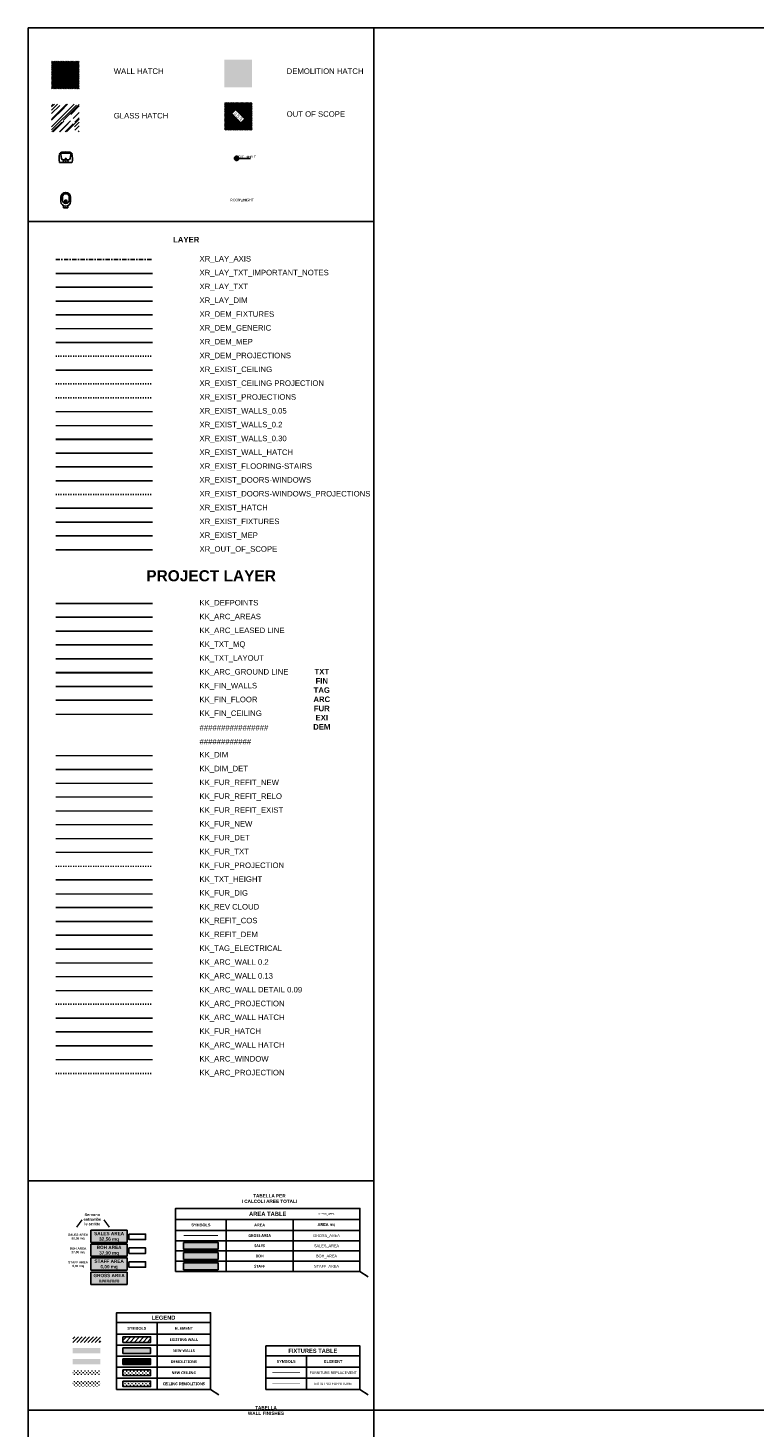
# Model space of a CAD drawing. Header units: centimetres. Extents: x -2854 to 18796, y -762 to 9238.
# Tile 149 of 166: x -2854 to -226, y 4173 to 9238. Entities that reach past the tile are written whole.
import ezdxf
from ezdxf.enums import TextEntityAlignment as Align

# ---------------------------------------------------------------- set-up
doc = ezdxf.new("R2010")
doc.units = ezdxf.units.CM
doc.header["$LTSCALE"] = 0.3
for name, pattern in [('ACAD_ISO03W100', [30, 12, -18]), ('CONTINU', [0]), ('DASHDOT', [25.4, 12.7, -6.35, 0, -6.35]), ('DASHDOTX2', [2, 1, -0.5, 0, -0.5])]:
    doc.linetypes.add(name, pattern=pattern)
for name, color, linetype in [('KK_ARC_AREAS', 1, 'Continuous'), ('KK_ARC_LEASED LINE', 1, 'Continuous'), ('KK_ARC_PROJECTION', 253, 'ACAD_ISO03W100'), ('KK_FIN_FLOOR', 7, 'Continuous'), ('KK_FIN_WALLS', 7, 'Continuous'), ('KK_FUR_HATCH', 253, 'Continuous'), ('KK_REFIT_COS', 10, 'Continuous'), ('KK_TXT_HEIGHT', 7, 'Continuous'), ('KK_TXT_LAYOUT', 7, 'Continuous'), ('KK_TXT_MQ', 7, 'Continuous'), ('XR_DEM_FIXTURES', 215, 'Continuous'), ('XR_DEM_MEP', 215, 'Continuous'), ('XR_DEM_PROJECTIONS', 215, 'ACAD_ISO03W100'), ('XR_EXIST_CEILING', 6, 'Continuous'), ('XR_EXIST_CEILING PROJECTION', 253, 'ACAD_ISO03W100'), ('XR_EXIST_DOORS-WINDOWS', 252, 'Continuous'), ('XR_EXIST_DOORS-WINDOWS_PROJECTIONS', 253, 'ACAD_ISO03W100'), ('XR_EXIST_FIXTURES', 253, 'Continuous'), ('XR_EXIST_FLOORING-STAIRS', 4, 'Continuous'), ('XR_EXIST_HATCH', 252, 'Continuous'), ('XR_EXIST_MEP', 253, 'Continuous'), ('XR_EXIST_PROJECTIONS', 253, 'ACAD_ISO03W100'), ('XR_EXIST_WALL_HATCH', 253, 'Continuous'), ('XR_LAY_AXIS', 250, 'DASHDOTX2'), ('XR_LAY_DIM', 252, 'Continuous'), ('XR_LAY_TXT', 253, 'Continuous'), ('XR_LAY_TXT_IMPORTANT_NOTES', 14, 'Continuous'), ('XR_OUT_OF_SCOPE', 253, 'Continuous')]:
    doc.layers.add(name, color=color, linetype=linetype)
for name, color, linetype, lineweight in [('KK_ARC_GROUND LINE', 1, 'Continuous', 30), ('KK_ARC_WALL 0.13', 252, 'Continuous', 13), ('KK_ARC_WALL 0.2', 3, 'Continuous', 20), ('KK_ARC_WALL DETAIL 0.09', 253, 'Continuous', 9), ('KK_ARC_WINDOW', 4, 'CONTINU', 9), ('KK_DIM', 253, 'Continuous', 5), ('KK_FIN_CEILING', 7, 'Continuous', 5), ('KK_FUR_DET', 251, 'Continuous', 9), ('KK_FUR_DIG', 7, 'Continuous', 9), ('KK_FUR_NEW', 14, 'Continuous', 9), ('KK_FUR_PROJECTION', 9, 'ACAD_ISO03W100', 9), ('KK_FUR_REFIT_EXIST', 14, 'Continuous', 9), ('KK_FUR_REFIT_NEW', 150, 'Continuous', 9), ('KK_FUR_TXT', 251, 'Continuous', 9), ('XR_DEM_GENERIC', 215, 'Continuous', 13), ('XR_EXIST_WALLS_0.05', 4, 'Continuous', 5), ('XR_EXIST_WALLS_0.2', 2, 'Continuous', 20), ('XR_EXIST_WALLS_0.30', 1, 'Continuous', 30)]:
    doc.layers.add(name, color=color, linetype=linetype, lineweight=lineweight)
for name, color, linetype, true_color in [('KK_ARC_WALL HATCH', 7, 'Continuous', 0xc8c8c8), ('KK_DIM_DET', 7, 'Continuous', 0xbf73b1), ('KK_REFIT_DEM', 7, 'Continuous', 0xf1eb1f), ('KK_REV CLOUD', 7, 'Continuous', 0xa50000), ('KK_TAG_ELECTRICAL', 7, 'Continuous', 0x0070e2)]:
    doc.layers.add(name, color=color, linetype=linetype, true_color=true_color)
doc.layers.add('KK_Defpoints', color=40, linetype='Continuous', plot=False)
doc.layers.add('XR_no_plot', color=40, linetype='Continuous', plot=False)
doc.layers.add('KK_FUR_REFIT_RELO', color=7, linetype='Continuous', lineweight=9, true_color=0x139b48)
doc.styles.add('KIKO Milano_Bold', font='Arial Bold.ttf')
doc.styles.add('KIKO Milano_Light', font='Arial.ttf')
pattern_1 = [(0, (-153.785, 995.658), (6.35, 6.35), [3.175, -9.525]), (90, (-152.1976, 994.0706), (-6.35, 6.35), [3.175, -9.525])]
pattern_2 = [(0, (-643.751, -1920.124), (6.35, 6.35), [3.175, -9.525]), (90, (-642.1635, -1921.711), (-6.35, 6.35), [3.175, -9.525])]
pattern_3 = [(45, (-153.785, 995.658), (-2.245064, 2.245064), [])]

msp = doc.modelspace()

# ---------------------------------------------------------------- hatches: boundary and pattern name
h = msp.add_hatch(color=256)
h.dxf.hatch_style = 1
h.paths.add_polyline_path([(-2099.9, 8758.9), (-2099.9, 8766.4), (-2107.4, 8766.4, 0.414214)])
h = msp.add_hatch(color=256)
h.dxf.hatch_style = 1
h.paths.add_polyline_path([(-2099.9, 8766.4), (-2092.4, 8766.4, 0.414214), (-2099.9, 8773.9)])
at = {"layer": 'KK_ARC_AREAS', "true_color": 0xb896c1, "transparency": 33554559}
h = msp.add_hatch(color=253, dxfattribs=at)
h.dxf.hatch_style = 1
h.paths.add_polyline_path([(-2291.5, 4845), (-2166.5, 4845), (-2166.5, 4820), (-2291.5, 4820)])
at = {"layer": 'KK_ARC_AREAS', "true_color": 0xafd9aa, "transparency": 33554559}
h = msp.add_hatch(color=9, dxfattribs=at)
h.dxf.hatch_style = 1
h.paths.add_polyline_path([(-2488.9, 4775), (-2487.7, 4775), (-2487.7, 4755), (-2488.9, 4755)])
at = {"layer": 'KK_ARC_AREAS', "true_color": 0xfecc66, "transparency": 33554559}
h = msp.add_hatch(color=31, dxfattribs=at)
h.dxf.hatch_style = 1
h.paths.add_polyline_path([(-2291.5, 4808), (-2166.5, 4808), (-2166.5, 4783), (-2291.5, 4783)])
at = {"layer": 'KK_ARC_AREAS', "true_color": 0xafd9aa, "transparency": 33554508}
h = msp.add_hatch(color=9, dxfattribs=at)
h.dxf.hatch_style = 1
h.paths.add_polyline_path([(-2291.5, 4771), (-2166.5, 4771), (-2166.5, 4746), (-2291.5, 4746)])
at = {"layer": 'KK_ARC_WALL HATCH', "true_color": 0x636466}
h = msp.add_hatch(dxfattribs=at)
h.set_pattern_fill('ANSI31', color=251, scale=3, style=0)
h.set_pattern_definition([(45, (252.005, 1324.458), (-6.735192, 6.735192), [])])
h.paths.add_polyline_path([(-2692.1, 4503.2), (-2592.1, 4503.2), (-2592.1, 4483.2), (-2692.1, 4483.2)])
at = {"layer": 'KK_ARC_WALL HATCH'}
h = msp.add_hatch(color=10, dxfattribs=at)
h.dxf.hatch_style = 1
h.paths.add_polyline_path([(-2692.1, 4463.2), (-2592.1, 4463.2), (-2592.1, 4443.2), (-2692.1, 4443.2)])
at = {"layer": 'KK_ARC_WALL HATCH', "true_color": 0x636466}
h = msp.add_hatch(dxfattribs=at)
h.set_pattern_fill('ANSI31', color=251, scale=3.5, style=0)
h.set_pattern_definition([(45, (-5131.758, 2529.177), (-7.857724, 7.857724), [])])
h.paths.add_polyline_path([(-2510.5, 4503.2), (-2410.5, 4503.2), (-2410.5, 4483.2), (-2510.5, 4483.2)])
at = {"layer": 'KK_ARC_WALL HATCH'}
h = msp.add_hatch(color=10, dxfattribs=at)
h.dxf.hatch_style = 1
h.paths.add_polyline_path([(-2510.5, 4463.2), (-2410.5, 4463.2), (-2410.5, 4443.2), (-2510.5, 4443.2)])
at = {"layer": 'KK_ARC_WALL HATCH', "true_color": 0xf1eb1f}
h = msp.add_hatch(color=2, dxfattribs=at)
h.dxf.hatch_style = 1
h.paths.add_polyline_path([(-2692.1, 4423.2), (-2592.1, 4423.2), (-2592.1, 4403.2), (-2692.1, 4403.2)])
h = msp.add_hatch(dxfattribs=at)
h.set_pattern_fill('ANSI31', color=2)
h.paths.add_polyline_path([(-2510.5, 4423.2), (-2410.5, 4423.2), (-2410.5, 4403.2), (-2510.5, 4403.2)])
at = {"layer": 'KK_FIN_CEILING', "lineweight": 5, "true_color": 0x991b1e, "transparency": 33554610}
h = msp.add_hatch(dxfattribs=at)
h.set_pattern_fill('CROSS', color=244)
h.set_pattern_definition(pattern_1)
h.paths.add_polyline_path([(-2692.1, 4383.2), (-2592.1, 4383.2), (-2592.1, 4363.2), (-2692.1, 4363.2)])
h = msp.add_hatch(dxfattribs=at)
h.set_pattern_fill('CROSS', color=244)
h.set_pattern_definition(pattern_2)
h.paths.add_polyline_path([(-2510.5, 4383.2), (-2410.5, 4383.2), (-2410.5, 4363.2), (-2510.5, 4363.2)])
at = {"layer": 'KK_FIN_CEILING', "lineweight": 5, "true_color": 0x999b37, "transparency": 33554610}
h = msp.add_hatch(dxfattribs=at)
h.set_pattern_fill('CROSS', color=55)
h.set_pattern_definition(pattern_1)
h.paths.add_polyline_path([(-2692.1, 4343.2), (-2592.1, 4343.2), (-2592.1, 4323.2), (-2692.1, 4323.2)])
h = msp.add_hatch(dxfattribs=at)
h.set_pattern_fill('CROSS', color=55)
h.set_pattern_definition(pattern_2)
h.paths.add_polyline_path([(-2510.5, 4343.2), (-2410.5, 4343.2), (-2410.5, 4323.2), (-2510.5, 4323.2)])
at = {"layer": 'XR_DEM_GENERIC'}
h = msp.add_hatch(color=256, dxfattribs=at)
h.dxf.hatch_style = 1
h.paths.add_polyline_path([(-2143.8, 9123.9), (-2043.8, 9123.9), (-2043.8, 9023.9), (-2143.8, 9023.9)])
at = {"layer": 'XR_EXIST_DOORS-WINDOWS', "linetype": 'ByBlock'}
h = msp.add_hatch(dxfattribs=at)
h.set_pattern_fill('ANSI31', color=253)
h.set_pattern_definition(pattern_3)
h.paths.add_polyline_path([(-2143.8, 8969), (-2043.8, 8969), (-2043.8, 8869), (-2143.8, 8869)])
at = {"layer": 'XR_EXIST_HATCH', "linetype": 'Continuous', "lineweight": 0, "transparency": 33554534}
h = msp.add_hatch(dxfattribs=at)
h.set_pattern_fill('AR-RROOF', color=253, angle=45)
h.set_pattern_definition([(45, (-153.785, 995.658), (21.552615, 57.47364), [381, -50.8, 127, -25.4]), (45, (-138.878, 1028.526), (-41.848, 5.92697), [76.2, -8.382, 152.4, -19.05]), (45, (-160.071, 1019.905), (81.36112, 105.428207), [203.2, -35.56, 101.6, -25.4])])
h.paths.add_polyline_path([(-2768.8, 8962.8), (-2668.8, 8962.8), (-2668.8, 8862.8), (-2768.8, 8862.8)])
at = {"layer": 'XR_EXIST_WALL_HATCH'}
h = msp.add_hatch(dxfattribs=at)
h.set_pattern_fill('ANSI31', color=256)
h.set_pattern_definition(pattern_3)
h.paths.add_polyline_path([(-2768.8, 9117.8), (-2668.8, 9117.8), (-2668.8, 9017.8), (-2768.8, 9017.8)])

# ---------------------------------------------------------------- linework, layer by layer
for p, q in [((-2735.4, 8781.1), (-2732.5, 8766)), ((-2702, 8765.8), (-2698.6, 8781)), ((-2738.3, 8751.4), (-2696.3, 8751.4)), ((-2726.2, 8760.8), (-2717.3, 8760.8)), ((-2708.2, 8760.8), (-2717.3, 8760.8)), ((-2734.8, 8610.6), (-2734.8, 8625.6)), ((-2729, 8615), (-2729, 8627)), ((-2721.3, 8611.6), (-2721.3, 8612.7)), ((-2715.3, 8610.6), (-2719.3, 8610.6)), ((-2718.3, 8615.7), (-2716.3, 8615.7)), ((-2713.3, 8612.7), (-2713.3, 8611.6)), ((-2705.5, 8615), (-2705.5, 8627)), ((-2699.8, 8625.6), (-2699.8, 8610.6)), ((-2725.3, 8588.1), (-2725.3, 8595)), ((-2709.3, 8588.1), (-2725.3, 8588.1)), ((-2715.3, 8609.6), (-2719.3, 8609.6)), ((-2709.3, 8588.1), (-2709.3, 8595)), ((-2320.6, 4928), (-1653.8, 4928)), ((-2137.4, 4928), (-2137.4, 4740)), ((-1895.6, 4928), (-1895.6, 4740)), ((-2320.6, 4888), (-1653.8, 4888)), ((-2320.6, 4851), (-1653.8, 4851)), ((-2320.6, 4814), (-1653.8, 4814)), ((-2320.6, 4777), (-1653.8, 4777)), ((-2533.7, 4554.9), (-2193.7, 4554.9)), ((-2533.7, 4513.2), (-2193.7, 4513.2)), ((-2387.2, 4554.9), (-2387.2, 4313.2)), ((-2533.7, 4473.2), (-2193.7, 4473.2)), ((-2533.7, 4433.2), (-2193.7, 4433.2)), ((-1993.8, 4434.9), (-1653.8, 4434.9)), ((-1847.2, 4434.9), (-1847.2, 4313.2)), ((-2533.7, 4393.2), (-2193.7, 4393.2)), ((-1993.8, 4393.2), (-1653.8, 4393.2)), ((-2533.7, 4353.2), (-2193.7, 4353.2)), ((-1993.8, 4353.2), (-1653.8, 4353.2)), ((-1993.8, 4313.2), (-1653.8, 4313.2))]:
    msp.add_line(p, q)
for points in [[(-2717.3, 8763.6, 1), (-2717.3, 8766.8, 1)], [(-2725.5, 8756.1, 1), (-2725.5, 8757.9, 1)], [(-2717.3, 8754.1, 1), (-2717.3, 8755.9, 1)], [(-2709.1, 8756.1, -1), (-2709.1, 8757.9, -1)]]:
    msp.add_lwpolyline(points, format="xyb", close=True)
for points in [[(-2109.9, 8766.4), (-2049.9, 8766.4)], [(-2099.9, 8776.4), (-2099.9, 8756.4)], [(-2853.8, 8538.2), (-1603.8, 8538.2)], [(-1993.8, 4313.2), (-1993.8, 4470), (-1653.8, 4470), (-1653.8, 4313.2)]]:
    msp.add_lwpolyline(points)
for points in [[(-2320.6, 4740), (-2320.6, 4968), (-1653.8, 4968), (-1653.8, 4740)], [(-2488.9, 4875), (-2428.9, 4875), (-2428.9, 4855), (-2488.9, 4855)], [(-2488.9, 4825), (-2428.9, 4825), (-2428.9, 4805), (-2488.9, 4805)], [(-2291.5, 4845), (-2166.5, 4845), (-2166.5, 4820), (-2291.5, 4820)], [(-2488.9, 4775), (-2428.9, 4775), (-2428.9, 4755), (-2488.9, 4755)], [(-2291.5, 4808), (-2166.5, 4808), (-2166.5, 4783), (-2291.5, 4783)], [(-2291.5, 4771), (-2166.5, 4771), (-2166.5, 4746), (-2291.5, 4746)], [(-2533.7, 4313.2), (-2533.7, 4590), (-2193.7, 4590), (-2193.7, 4313.2)], [(-2510.5, 4503.2), (-2410.5, 4503.2), (-2410.5, 4483.2), (-2510.5, 4483.2)], [(-2510.5, 4463.2), (-2410.5, 4463.2), (-2410.5, 4443.2), (-2510.5, 4443.2)], [(-2510.5, 4423.2), (-2410.5, 4423.2), (-2410.5, 4403.2), (-2510.5, 4403.2)], [(-2510.5, 4383.2), (-2410.5, 4383.2), (-2410.5, 4363.2), (-2510.5, 4363.2)], [(-2510.5, 4343.2), (-2410.5, 4343.2), (-2410.5, 4323.2), (-2510.5, 4323.2)]]:
    msp.add_lwpolyline(points, close=True)
at = {"color": 40, "const_width": 2}
msp.add_lwpolyline([(-1970.5, 4373.2), (-1870.5, 4373.2)], dxfattribs=at)
at = {"color": 251, "true_color": 0x636466, "const_width": 2}
msp.add_lwpolyline([(-1970.5, 4333.2), (-1870.5, 4333.2)], dxfattribs=at)
msp.add_circle((-2099.9, 8766.4), 7.5)
for centre, radius, start, end in [((-2661.8, 8766.2), 79.4, 169.19, 189.7968), ((-2730.6, 8779.2), 9.45, 96.2022, 168.181), ((-2733, 8781.5), 2.4, 89.9202, 190.7611), ((-2717.1, 8707.8), 77.8, 78.0446, 101.7958), ((-2726.2, 8767.2), 6.4, 190.7611, 270), ((-2717.3, 8705.6), 84.1, 80.1752, 99.8248), ((-2708.2, 8767.2), 6.4, 270, 347.5703), ((-2704, 8779.2), 9.45, 11.819, 83.7978), ((-2701, 8781.5), 2.4, 347.5703, 89.9202), ((-2772.7, 8766.2), 79.4, 350.2032, 10.81), ((-2738.5, 8753.1), 1.74, 195.746, 274.3441), ((-2696.1, 8753.1), 1.74, 265.6559, 344.254), ((-2717.3, 8625.6), 17.5, 0, 180), ((-2717.3, 8610.6), 17.5, 180, 0), ((-2717.3, 8627), 11.8, 0, 180), ((-2717.3, 8615), 11.8, 180, 0), ((-2718.3, 8612.7), 3, 90, 180), ((-2719.3, 8612.6), 2, 180, 270), ((-2719.3, 8611.6), 2, 180, 270), ((-2716.3, 8612.7), 3, 0, 90), ((-2715.3, 8612.6), 2, 270, 0), ((-2715.3, 8611.6), 2, 270, 0)]:
    msp.add_arc(centre, radius, start, end)
at = {"layer": 'Defpoints'}
for points in [[(-1603.8, 9238.2), (-1603.8, 4238.2), (13396.2, 4238.2), (13396.2, 9238.2)], [(-1603.8, -761.8), (-1603.8, 4238.2), (13396.2, 4238.2), (13396.2, -761.8)]]:
    msp.add_lwpolyline(points, close=True, dxfattribs=at)
at = {"layer": 'KK_ARC_AREAS'}
msp.add_lwpolyline([(-2753.8, 7106.2), (-2403.8, 7106.2)], dxfattribs=at)
at = {"layer": 'KK_ARC_AREAS', "color": 14, "linetype": 'DASHDOT', "ltscale": 100, "true_color": 0xa50000, "const_width": 3.75}
msp.add_lwpolyline([(-2291.5, 4869.5), (-2166.5, 4869.5)], dxfattribs=at)
at = {"layer": 'KK_ARC_GROUND LINE'}
msp.add_lwpolyline([(-2753.8, 6906.2), (-2403.8, 6906.2)], dxfattribs=at)
at = {"layer": 'KK_ARC_LEASED LINE'}
msp.add_lwpolyline([(-2753.8, 7056.2), (-2403.8, 7056.2)], dxfattribs=at)
at = {"layer": 'KK_ARC_PROJECTION'}
for points in [[(-2753.8, 5706.2), (-2403.8, 5706.2)], [(-2753.8, 5456.2), (-2403.8, 5456.2)]]:
    msp.add_lwpolyline(points, dxfattribs=at)
at = {"layer": 'KK_ARC_WALL 0.13'}
msp.add_lwpolyline([(-2753.8, 5806.2), (-2403.8, 5806.2)], dxfattribs=at)
at = {"layer": 'KK_ARC_WALL 0.2'}
msp.add_lwpolyline([(-2753.8, 5856.2), (-2403.8, 5856.2)], dxfattribs=at)
at = {"layer": 'KK_ARC_WALL DETAIL 0.09'}
msp.add_lwpolyline([(-2753.8, 5756.2), (-2403.8, 5756.2)], dxfattribs=at)
at = {"layer": 'KK_ARC_WALL HATCH'}
for points in [[(-2753.8, 5656.2), (-2403.8, 5656.2)], [(-2753.8, 5556.2), (-2403.8, 5556.2)]]:
    msp.add_lwpolyline(points, dxfattribs=at)
at = {"layer": 'KK_ARC_WINDOW'}
msp.add_lwpolyline([(-2753.8, 5506.2), (-2403.8, 5506.2)], dxfattribs=at)
at = {"layer": 'KK_Defpoints', "color": 0}
msp.add_lwpolyline([(-2853.8, 9238.2), (-2853.8, -761.8)], dxfattribs=at)
at = {"layer": 'KK_Defpoints'}
for points in [[(-2753.8, 7156.2), (-2403.8, 7156.2)], [(-1653.8, 4740), (-1623.8, 4720)], [(-2193.7, 4313.2), (-2163.7, 4293.2)], [(-1653.8, 4313.2), (-1623.8, 4293.2)]]:
    msp.add_lwpolyline(points, dxfattribs=at)
at = {"layer": 'KK_Defpoints', "color": 0}
msp.add_lwpolyline([(-2853.8, 5068), (-1603.8, 5068), (-1603.8, 4238.2), (-2853.8, 4238.2)], close=True, dxfattribs=at)
at = {"layer": 'KK_Defpoints', "lineweight": 5}
for points in [[(-2659.1, 4926.8), (-2678.2, 4899.3)], [(-2579.9, 4926.8), (-2560.8, 4899.3)]]:
    msp.add_lwpolyline(points, dxfattribs=at)
at = {"layer": 'KK_DIM'}
msp.add_lwpolyline([(-2753.8, 6606.2), (-2403.8, 6606.2)], dxfattribs=at)
at = {"layer": 'KK_DIM_DET'}
msp.add_lwpolyline([(-2753.8, 6556.2), (-2403.8, 6556.2)], dxfattribs=at)
at = {"layer": 'KK_FIN_CEILING'}
msp.add_lwpolyline([(-2753.8, 6756.2), (-2403.8, 6756.2)], dxfattribs=at)
at = {"layer": 'KK_FIN_FLOOR'}
msp.add_lwpolyline([(-2753.8, 6806.2), (-2403.8, 6806.2)], dxfattribs=at)
at = {"layer": 'KK_FIN_WALLS'}
msp.add_lwpolyline([(-2753.8, 6856.2), (-2403.8, 6856.2)], dxfattribs=at)
at = {"layer": 'KK_FUR_DET'}
msp.add_lwpolyline([(-2753.8, 6306.2), (-2403.8, 6306.2)], dxfattribs=at)
at = {"layer": 'KK_FUR_DIG'}
msp.add_lwpolyline([(-2753.8, 6106.2), (-2403.8, 6106.2)], dxfattribs=at)
at = {"layer": 'KK_FUR_HATCH'}
msp.add_lwpolyline([(-2753.8, 5606.2), (-2403.8, 5606.2)], dxfattribs=at)
at = {"layer": 'KK_FUR_NEW'}
msp.add_lwpolyline([(-2753.8, 6356.2), (-2403.8, 6356.2)], dxfattribs=at)
at = {"layer": 'KK_FUR_PROJECTION'}
msp.add_lwpolyline([(-2753.8, 6206.2), (-2403.8, 6206.2)], dxfattribs=at)
at = {"layer": 'KK_FUR_REFIT_EXIST'}
msp.add_lwpolyline([(-2753.8, 6406.2), (-2403.8, 6406.2)], dxfattribs=at)
at = {"layer": 'KK_FUR_REFIT_NEW'}
msp.add_lwpolyline([(-2753.8, 6506.2), (-2403.8, 6506.2)], dxfattribs=at)
at = {"layer": 'KK_FUR_REFIT_RELO'}
msp.add_lwpolyline([(-2753.8, 6456.2), (-2403.8, 6456.2)], dxfattribs=at)
at = {"layer": 'KK_FUR_TXT'}
msp.add_lwpolyline([(-2753.8, 6256.2), (-2403.8, 6256.2)], dxfattribs=at)
at = {"layer": 'KK_REFIT_COS', "color": 2, "true_color": 0xf1eb1f}
msp.add_lwpolyline([(-2753.8, 6006.2), (-2403.8, 6006.2)], dxfattribs=at)
at = {"layer": 'KK_REFIT_DEM', "color": 10}
msp.add_lwpolyline([(-2753.8, 5956.2), (-2403.8, 5956.2)], dxfattribs=at)
at = {"layer": 'KK_REV CLOUD'}
msp.add_lwpolyline([(-2753.8, 6056.2), (-2403.8, 6056.2)], dxfattribs=at)
at = {"layer": 'KK_TAG_ELECTRICAL'}
msp.add_lwpolyline([(-2753.8, 5906.2), (-2403.8, 5906.2)], dxfattribs=at)
at = {"layer": 'KK_TXT_HEIGHT'}
msp.add_lwpolyline([(-2753.8, 6156.2), (-2403.8, 6156.2)], dxfattribs=at)
at = {"layer": 'KK_TXT_LAYOUT'}
msp.add_lwpolyline([(-2753.8, 6956.2), (-2403.8, 6956.2)], dxfattribs=at)
at = {"layer": 'KK_TXT_MQ'}
msp.add_lwpolyline([(-2753.8, 7006.2), (-2403.8, 7006.2)], dxfattribs=at)
at = {"layer": 'XR_DEM_FIXTURES'}
msp.add_lwpolyline([(-2753.8, 8200.5), (-2403.8, 8200.5)], dxfattribs=at)
at = {"layer": 'XR_DEM_GENERIC'}
msp.add_lwpolyline([(-2753.8, 8150.5), (-2403.8, 8150.5)], dxfattribs=at)
at = {"layer": 'XR_DEM_MEP'}
msp.add_lwpolyline([(-2753.8, 8100.5), (-2403.8, 8100.5)], dxfattribs=at)
at = {"layer": 'XR_DEM_PROJECTIONS'}
msp.add_lwpolyline([(-2753.8, 8050.5), (-2403.8, 8050.5)], dxfattribs=at)
at = {"layer": 'XR_EXIST_CEILING'}
msp.add_lwpolyline([(-2753.8, 8000.5), (-2403.8, 8000.5)], dxfattribs=at)
at = {"layer": 'XR_EXIST_CEILING PROJECTION'}
msp.add_lwpolyline([(-2753.8, 7950.5), (-2403.8, 7950.5)], dxfattribs=at)
at = {"layer": 'XR_EXIST_DOORS-WINDOWS'}
msp.add_lwpolyline([(-2753.8, 7600.5), (-2403.8, 7600.5)], dxfattribs=at)
at = {"layer": 'XR_EXIST_DOORS-WINDOWS_PROJECTIONS'}
msp.add_lwpolyline([(-2753.8, 7550.5), (-2403.8, 7550.5)], dxfattribs=at)
at = {"layer": 'XR_EXIST_FIXTURES'}
msp.add_lwpolyline([(-2753.8, 7450.5), (-2403.8, 7450.5)], dxfattribs=at)
at = {"layer": 'XR_EXIST_FLOORING-STAIRS'}
msp.add_lwpolyline([(-2753.8, 7650.5), (-2403.8, 7650.5)], dxfattribs=at)
at = {"layer": 'XR_EXIST_HATCH'}
msp.add_lwpolyline([(-2753.8, 7500.5), (-2403.8, 7500.5)], dxfattribs=at)
at = {"layer": 'XR_EXIST_MEP'}
msp.add_lwpolyline([(-2753.8, 7400.5), (-2403.8, 7400.5)], dxfattribs=at)
at = {"layer": 'XR_EXIST_PROJECTIONS'}
msp.add_lwpolyline([(-2753.8, 7900.5), (-2403.8, 7900.5)], dxfattribs=at)
at = {"layer": 'XR_EXIST_WALL_HATCH'}
msp.add_lwpolyline([(-2753.8, 7700.5), (-2403.8, 7700.5)], dxfattribs=at)
at = {"layer": 'XR_EXIST_WALLS_0.05'}
msp.add_lwpolyline([(-2753.8, 7850.5), (-2403.8, 7850.5)], dxfattribs=at)
at = {"layer": 'XR_EXIST_WALLS_0.2'}
msp.add_lwpolyline([(-2753.8, 7800.5), (-2403.8, 7800.5)], dxfattribs=at)
at = {"layer": 'XR_EXIST_WALLS_0.30'}
msp.add_lwpolyline([(-2753.8, 7750.5), (-2403.8, 7750.5)], dxfattribs=at)
at = {"layer": 'XR_LAY_AXIS', "ltscale": 50}
msp.add_lwpolyline([(-2753.8, 8400.5), (-2403.8, 8400.5)], dxfattribs=at)
at = {"layer": 'XR_LAY_DIM'}
msp.add_lwpolyline([(-2753.8, 8250.5), (-2403.8, 8250.5)], dxfattribs=at)
at = {"layer": 'XR_LAY_TXT'}
msp.add_lwpolyline([(-2753.8, 8300.5), (-2403.8, 8300.5)], dxfattribs=at)
at = {"layer": 'XR_LAY_TXT_IMPORTANT_NOTES'}
msp.add_lwpolyline([(-2753.8, 8350.5), (-2403.8, 8350.5)], dxfattribs=at)
at = {"layer": 'XR_OUT_OF_SCOPE'}
msp.add_lwpolyline([(-2753.8, 7350.5), (-2403.8, 7350.5)], dxfattribs=at)

# ---------------------------------------------------------------- texts
at = {"style": 'KIKO Milano_Light'}
for s, width, gutter_width, insert, char_height, attachment_point in [('cm', 69.238, 0.0119, (-2063.4, 8776.5), 7.5, 1), ('h^Icm', 1413.614, 5, (-2075.5, 8616), 9, 5), ('\\pxi-3,l4,ql,t4;KK_DEFPOINTS', 522.488, 25, (-2253.8, 7156.2), 20, 4), ('\\pxi-3,l4,ql,t4;KK_ARC_AREAS', 522.488, 25, (-2253.8, 7106.2), 20, 4), ('\\pxi-3,l4,ql,t4;KK_ARC_LEASED LINE', 522.488, 25, (-2253.8, 7056.2), 20, 4), ('\\pxi-3,l4,ql,t4;KK_TXT_MQ', 522.488, 25, (-2253.8, 7006.2), 20, 4), ('\\pxi-3,l4,ql,t4;KK_TXT_LAYOUT', 522.488, 25, (-2253.8, 6956.2), 20, 4), ('\\pxi-3,l4,ql,t4;KK_ARC_GROUND LINE', 522.488, 25, (-2253.8, 6906.2), 20, 4), ('\\pxi-3,l4,ql,t4;KK_FIN_WALLS', 522.488, 25, (-2253.8, 6856.2), 20, 4), ('\\pxi-3,l4,ql,t4;KK_FIN_FLOOR', 522.488, 25, (-2253.8, 6806.2), 20, 4), ('\\pxi-3,l4,ql,t4;KK_FIN_CEILING', 522.488, 25, (-2253.8, 6756.2), 20, 4), ('\\pxi-3,l4,ql,t4;################', 522.488, 25, (-2253.8, 6706.2), 20, 4), ('\\pxi-3,l4,ql,t4;############', 522.488, 25, (-2253.8, 6656.2), 20, 4), ('\\pxi-3,l4,ql,t4;KK_DIM', 522.488, 25, (-2253.8, 6606.2), 20, 4), ('\\pxi-3,l4,ql,t4;KK_DIM_DET', 522.488, 25, (-2253.8, 6556.2), 20, 4), ('\\pxi-3,l4,ql,t4;KK_FUR_REFIT_NEW', 522.488, 25, (-2253.8, 6506.2), 20, 4), ('\\pxi-3,l4,ql,t4;KK_FUR_REFIT_RELO', 522.488, 25, (-2253.8, 6456.2), 20, 4), ('\\pxi-3,l4,ql,t4;KK_FUR_REFIT_EXIST', 522.488, 25, (-2253.8, 6406.2), 20, 4), ('\\pxi-3,l4,ql,t4;KK_FUR_NEW', 522.488, 25, (-2253.8, 6356.2), 20, 4), ('\\pxi-3,l4,ql,t4;KK_FUR_DET', 522.488, 25, (-2253.8, 6306.2), 20, 4), ('\\pxi-3,l4,t4;KK_FUR_TXT', 522.488, 25, (-2253.8, 6256.2), 20, 4), ('\\pxi-3,l4,t4;KK_FUR_PROJECTION', 522.488, 25, (-2253.8, 6206.2), 20, 4), ('\\pxi-3,l4,t4;KK_TXT_HEIGHT', 522.488, 25, (-2253.8, 6156.2), 20, 4), ('\\pxi-3,l4,t4;KK_FUR_DIG', 522.488, 25, (-2253.8, 6106.2), 20, 4), ('\\pxi-3,l4,ql,t4;KK_REV CLOUD', 522.488, 25, (-2253.8, 6056.2), 20, 4), ('\\pxi-3,l4,ql,t4;KK_REFIT_COS', 522.488, 25, (-2253.8, 6006.2), 20, 4), ('\\pxi-3,l4,ql,t4;KK_REFIT_DEM', 522.488, 25, (-2253.8, 5956.2), 20, 4), ('\\pxi-3,l4,ql,t4;KK_TAG_ELECTRICAL', 522.488, 25, (-2253.8, 5906.2), 20, 4), ('\\pxi-3,l4,ql,t4;KK_ARC_WALL 0.2', 522.488, 25, (-2253.8, 5856.2), 20, 4), ('\\pxi-3,l4,ql,t4;KK_ARC_WALL 0.13', 522.488, 25, (-2253.8, 5806.2), 20, 4), ('\\pxi-3,l4,ql,t4;KK_ARC_WALL DETAIL 0.09', 522.488, 25, (-2253.8, 5756.2), 20, 4), ('\\pxi-3,l4,ql,t4;KK_ARC_PROJECTION', 522.488, 25, (-2253.8, 5706.2), 20, 4), ('\\pxi-3,l4,ql,t4;KK_ARC_WALL HATCH', 522.488, 25, (-2253.8, 5656.2), 20, 4), ('\\pxi-3,l4,ql,t4;KK_FUR_HATCH', 522.488, 25, (-2253.8, 5606.2), 20, 4), ('\\pxi-3,l4,ql,t4;KK_ARC_WALL HATCH', 522.488, 25, (-2253.8, 5556.2), 20, 4), ('\\pxi-3,l4,ql,t4;KK_ARC_WINDOW', 522.488, 25, (-2253.8, 5506.2), 20, 4), ('\\pxi-3,l4,ql,t4;KK_ARC_PROJECTION', 522.488, 25, (-2253.8, 5456.2), 20, 4)]:
    msp.add_mtext_dynamic_manual_height_columns(s, width=width, gutter_width=gutter_width, heights=[0], dxfattribs=dict(at, insert=insert, char_height=char_height, attachment_point=attachment_point))
at = {"color": 0, "attachment_point": 5}
for s, insert, char_height, width, style in [('SYMBOLS ', (-2229, 4908), 10, 155.919, 'KIKO Milano_Bold'), ('AREA TABLE ', (-1987.2, 4948), 15, 660.78, 'KIKO Milano_Bold'), ('AREA ', (-2016.5, 4908), 10, 214.606, 'KIKO Milano_Bold'), ('AREA mq', (-1774.7, 4908), 10, 214.606, 'KIKO Milano_Bold'), ('{\\fSegoe UI Light|b1|i0|c0|p34;SALES}', (-2016.5, 4832.5), 10, 235.822, 'KIKO Milano_Light'), ('{\\fSegoe UI Light|b1|i0|c0|p34;STAFF}', (-2016.5, 4758.5), 10, 235.822, 'KIKO Milano_Light'), ('{\\fSegoe UI Light|b1|i0|c0|p34;BOH}', (-2016.5, 4795.5), 10, 235.822, 'KIKO Milano_Light')]:
    msp.add_mtext(s, dxfattribs=dict(at, insert=insert, char_height=char_height, width=width, style=style))
at = {"color": 81, "true_color": 0xa8ff52, "insert": (-2016.5, 4869.5), "char_height": 10, "width": 235.822, "attachment_point": 5, "style": 'KIKO Milano_Light'}
msp.add_mtext('{\\fSegoe UI Light|b1|i0|c0|p34;\\C14;\\c165;GROSS AREA}', dxfattribs=at)
at = {"color": 7, "attachment_point": 5, "style": 'KIKO Milano_Light'}
for s, insert, char_height, width in [('{\\fAvenir LT Std 55 Roman|b1|i0|c0|p34;LEGEND}', (-2364.1, 4572.5), 15, 528.624), ('{\\fAvenir LT Std 55 Roman|b1|i0|c0|p34;SYMBOLS }', (-2460.5, 4534), 10, 124.735), ('{\\fAvenir LT Std 55 Roman|b1|i0|c0|p34;ELEMENT}', (-2290.5, 4534), 10, 171.685), ('{\\fSegoe UI Light|b1|i0|c0|p34;EXISTING WALL}', (-2290.5, 4493.2), 10, 188.658), ('{\\fSegoe UI Light|b1|i0|c0|p34;NEW WALLS}', (-2290.5, 4453.2), 10, 188.658), ('{\\fAvenir LT Std 55 Roman|b1|i0|c0|p34;FIXTURES TABLE }', (-1824.1, 4452.5), 15, 528.624), ('{\\fSegoe UI Light|b1|i0|c0|p34;DEMOLITIONS}', (-2290.5, 4413.2), 10, 188.658), ('{\\fAvenir LT Std 55 Roman|b1|i0|c0|p34;SYMBOLS }', (-1920.5, 4414), 10, 124.735), ('{\\fAvenir LT Std 55 Roman|b1|i0|c0|p34;ELEMENT}', (-1750.5, 4414), 10, 171.685), ('{\\fSegoe UI Light|b1|i0|c0|p34;NEW CEILING}', (-2290.5, 4373.2), 10, 188.658), ('FURNITURE REPLACEMENT', (-1750.5, 4373.2), 9, 188.658), ('{\\fSegoe UI Light|b1|i0|c0|p34;CEILING DEMOLITIONS}', (-2290.5, 4333.2), 10, 188.658), ('EXISITNG FURNITURE ', (-1750.5, 4333.2), 9, 188.658)]:
    msp.add_mtext(s, dxfattribs=dict(at, insert=insert, char_height=char_height, width=width))
at = {"style": 'KIKO Milano_Light'}
msp.add_attdef('LEVEL_HIGHT', text='0,00', height=7.5, dxfattribs=at).set_placement((-2099.9, 8766.4), align=Align.BOTTOM_LEFT)
msp.add_attdef('ROOM_HIGHT', text='270', height=9, dxfattribs=at).set_placement((-2080, 8616), align=Align.MIDDLE_CENTER)
at = {"color": 14, "true_color": 0xa50000, "style": 'KIKO Milano_Light'}
msp.add_attdef('GROSS_AREA', text='####', height=10, dxfattribs=at).set_placement((-1774.7, 4869.5), align=Align.MIDDLE_CENTER)
at = {"color": 0, "style": 'KIKO Milano_Light'}
for tag, text, p in [('SALES_AREA', '####', (-1774.7, 4832.5)), ('STAFF_AREA', '#######', (-1774.7, 4758.5)), ('BOH_AREA', '#######', (-1774.7, 4795.5))]:
    msp.add_attdef(tag, text=text, height=10, dxfattribs=at).set_placement(p, align=Align.MIDDLE_CENTER)
at = {"layer": 'KK_ARC_AREAS', "color": 0, "char_height": 12, "attachment_point": 5, "style": 'KIKO Milano_Bold', "bg_fill": 17, "box_fill_scale": 1.5, "bg_fill_color": 7, "bg_fill_true_color": 16777215, "bg_fill_transparency": 0}
for s, insert in [('{\\C256;\\c0;SALES AREA\\P32,56 mq}', (-2560.7, 4865)), ('{\\C256;\\c0;BOH AREA\\P37,00 mq}', (-2560.7, 4815)), ('{\\C256;\\c0;STAFF AREA\\P0,00 mq}', (-2560.7, 4765)), ('{\\C256;\\c0;GROSS AREA\\P########}', (-2560.7, 4715))]:
    msp.add_mtext_dynamic_manual_height_columns(s, width=118.914, gutter_width=250, heights=[0], dxfattribs=dict(at, insert=insert))
at = {"layer": 'KK_Defpoints'}
for s, width, gutter_width, heights, insert, char_height, attachment_point, style in [('\\pxi-3,l4,qc,t4;LAYER', 126.606, 2.5, [0], (-2291.9, 8482.5), 20, 2, 'KIKO Milano_Bold'), ('\\pxi-3,l4,ql,t4;XR_LAY_AXIS', 52.249, 2.5, [0], (-2253.8, 8400.5), 20, 4, 'KIKO Milano_Light'), ('\\pxi-3,l4,ql,t4;XR_LAY_TXT_IMPORTANT_NOTES', 52.249, 2.5, [0], (-2253.8, 8350.5), 20, 4, 'KIKO Milano_Light'), ('\\pxi-3,l4,ql,t4;XR_LAY_TXT', 52.249, 2.5, [0], (-2253.8, 8300.5), 20, 4, 'KIKO Milano_Light'), ('\\pxi-3,l4,ql,t4;XR_LAY_DIM', 52.249, 2.5, [0], (-2253.8, 8250.5), 20, 4, 'KIKO Milano_Light'), ('\\pxi-3,l4,ql,t4;XR_DEM_FIXTURES', 52.249, 2.5, [0], (-2253.8, 8200.5), 20, 4, 'KIKO Milano_Light'), ('\\pxi-3,l4,ql,t4;XR_DEM_GENERIC', 52.249, 2.5, [0], (-2253.8, 8150.5), 20, 4, 'KIKO Milano_Light'), ('\\pxi-3,l4,ql,t4;XR_DEM_MEP', 52.249, 2.5, [0], (-2253.8, 8100.5), 20, 4, 'KIKO Milano_Light'), ('\\pxi-3,l4,ql,t4;XR_DEM_PROJECTIONS', 52.249, 2.5, [0], (-2253.8, 8050.5), 20, 4, 'KIKO Milano_Light'), ('\\pxi-3,l4,ql,t4;XR_EXIST_CEILING', 52.249, 2.5, [0], (-2253.8, 8000.5), 20, 4, 'KIKO Milano_Light'), ('\\pxi-3,l4,ql,t4;XR_EXIST_CEILING PROJECTION', 1234.794, 2.5, [0], (-2253.8, 7950.5), 20, 4, 'KIKO Milano_Light'), ('\\pxi-3,l4,ql,t4;XR_EXIST_PROJECTIONS', 52.249, 2.5, [0], (-2253.8, 7900.5), 20, 4, 'KIKO Milano_Light'), ('\\pxi-3,l4,ql,t4;XR_EXIST_WALLS_0.05', 52.249, 2.5, [0], (-2253.8, 7850.5), 20, 4, 'KIKO Milano_Light'), ('\\pxi-3,l4,ql,t4;XR_EXIST_WALLS_0.2', 52.249, 2.5, [0], (-2253.8, 7800.5), 20, 4, 'KIKO Milano_Light'), ('\\pxi-3,l4,ql,t4;XR_EXIST_WALLS_0.30', 52.249, 2.5, [0], (-2253.8, 7750.5), 20, 4, 'KIKO Milano_Light'), ('\\pxi-3,l4,ql,t4;XR_EXIST_WALL_HATCH', 52.249, 2.5, [0], (-2253.8, 7700.5), 20, 4, 'KIKO Milano_Light'), ('\\pxi-3,l4,ql,t4;XR_EXIST_FLOORING-STAIRS', 52.249, 2.5, [0], (-2253.8, 7650.5), 20, 4, 'KIKO Milano_Light'), ('\\pxi-3,l4,ql,t4;XR_EXIST_DOORS-WINDOWS', 52.249, 2.5, [0], (-2253.8, 7600.5), 20, 4, 'KIKO Milano_Light'), ('\\pxi-3,l4,ql,t4;XR_EXIST_DOORS-WINDOWS_PROJECTIONS', 52.249, 2.5, [0], (-2253.8, 7550.5), 20, 4, 'KIKO Milano_Light'), ('\\pxi-3,l4,ql,t4;XR_EXIST_HATCH', 52.249, 2.5, [0], (-2253.8, 7500.5), 20, 4, 'KIKO Milano_Light'), ('\\pxi-3,l4,ql,t4;XR_EXIST_FIXTURES', 52.249, 2.5, [0], (-2253.8, 7450.5), 20, 4, 'KIKO Milano_Light'), ('\\pxi-3,l4,ql,t4;XR_EXIST_MEP', 52.249, 2.5, [0], (-2253.8, 7400.5), 20, 4, 'KIKO Milano_Light'), ('\\pxi-3,l4,ql,t4;XR_OUT_OF_SCOPE', 52.249, 2.5, [0], (-2253.8, 7350.5), 20, 4, 'KIKO Milano_Light'), ('\\pxi-3,l4,qc,t4;PROJECT LAYER', 1266.057, 25, [0], (-2211.9, 7256.2), 40, 5, 'KIKO Milano_Bold'), ('\\pxi-3,l4,t4;TXT\\PFIN\\PTAG\\PARC\\PFUR\\PEXI\\PDEM', 1266.057, 25, [404.3], (-1801.7, 6919.7), 20, 2, 'KIKO Milano_Bold'), ('\\pxi-3,l4,qc,t4;TABELLA PER \\PI CALCOLI AREE TOTALI ', 572.732, 25, [0], (-1987.2, 5019.4), 12, 2, 'KIKO Milano_Bold'), ('\\pxqc;Servono entrambe le scritte', 72.118, 0.417, [0], (-2621.4, 4950), 10, 2, 'KIKO Milano_Bold'), ('\\pxi-3,l4,qc,t4;TABELLA \\PWALL FINISHES', 825, 0.417, [0], (-2412.1, 4252.5), 12, 1, 'KIKO Milano_Bold')]:
    msp.add_mtext_dynamic_manual_height_columns(s, width=width, gutter_width=gutter_width, heights=heights, dxfattribs=dict(at, insert=insert, char_height=char_height, attachment_point=attachment_point, style=style))
at = {"layer": 'KK_Defpoints', "style": 'KIKO Milano_Light'}
msp.add_attdef('CHECK_AREA', text='scarto #### mq', height=6, dxfattribs=at).set_placement((-1774.7, 4948), align=Align.MIDDLE_CENTER)
at = {"layer": 'KK_TXT_MQ', "color": 18, "true_color": 0x000000, "char_height": 8, "width": 98.801, "attachment_point": 5, "style": 'KIKO Milano_Bold'}
for s, insert in [('SALES AREA\\P32,56 mq', (-2673, 4865)), ('BOH AREA\\P37,00 mq', (-2673, 4815)), ('STAFF AREA\\P0,00 mq', (-2673, 4765))]:
    msp.add_mtext(s, dxfattribs=dict(at, insert=insert))
at = {"layer": 'XR_no_plot', "char_height": 20, "attachment_point": 4, "style": 'KIKO Milano_Light'}
for s, width, insert in [('WALL HATCH', 358.164, (-2543.8, 9081.9)), ('\\pxt18;DEMOLITION HATCH', 443.855, (-1918.8, 9081.9)), ('\\pxt18;GLASS HATCH', 372.446, (-2543.8, 8920.8)), ('\\pxt18;OUT OF SCOPE', 305.117, (-1918.8, 8926.9))]:
    msp.add_mtext_dynamic_manual_height_columns(s, width=width, gutter_width=0.01, heights=[0], dxfattribs=dict(at, insert=insert))

# ---------------------------------------------------------------- next in the draw order: texts
at = {"layer": 'XR_EXIST_DOORS-WINDOWS', "color": 253, "linetype": 'ByBlock', "insert": (-2093.8, 8919), "char_height": 8, "attachment_point": 5, "rotation": 45, "style": 'KIKO Milano_Light', "bg_fill": 3, "box_fill_scale": 1.5, "bg_fill_color": 256, "bg_fill_transparency": 0}
msp.add_mtext_dynamic_manual_height_columns('\\pxt18;OUT OF SCOPE', width=8.881, gutter_width=0.01, heights=[0], dxfattribs=at)

# ---------------------------------------------------------------- next in the draw order: linework, layer by layer
at = {"layer": 'Defpoints'}
msp.add_lwpolyline([(-2853.8, 9238.2), (-1603.8, 9238.2), (-1603.8, -761.8), (-2853.8, -761.8)], close=True, dxfattribs=at)

doc.saveas('drawing.dxf')
